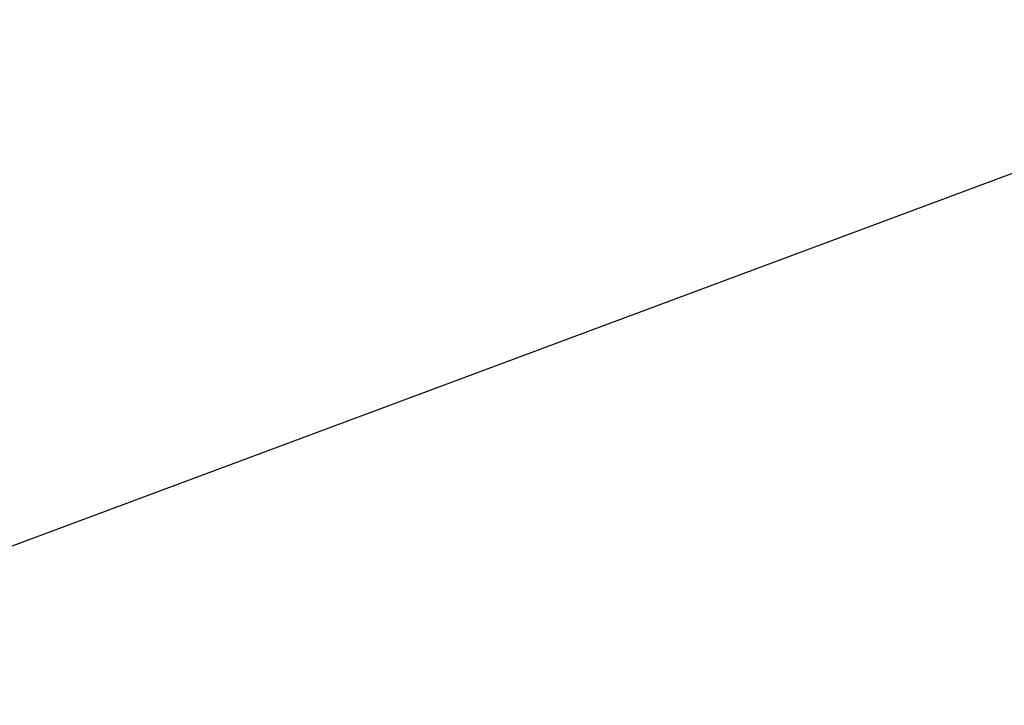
# Model space of a CAD drawing. Header units: metres. Extents: x 132493 to 134960, y 502695 to 503907.
# Tile 90 of 144: x 133449 to 133491, y 503186 to 503216. Entities that reach past the tile are written whole.
import ezdxf

# ---------------------------------------------------------------- set-up
doc = ezdxf.new("R2010")
doc.units = ezdxf.units.M
doc.layers.get('Defpoints').update_dxf_attribs({"color": 3})
doc.layers.add('ARC-hoev-fietsstrook-plateau-drempel-afalt rood', color=241, linetype='Continuous', lineweight=18, plot=False)

msp = doc.modelspace()

# ---------------------------------------------------------------- hatches: boundary and pattern name
at = {"layer": 'ARC-hoev-fietsstrook-plateau-drempel-afalt rood', "transparency": 33554661}
h = msp.add_hatch(color=256, dxfattribs=at)
h.dxf.hatch_style = 1
edge = h.paths.add_edge_path()
edge.add_arc((133874.079, 501859.396), 1383.653, 110.68572, 112.277434, ccw=False)
edge.add_line((133385.315, 503153.847), (133406.696, 503161.006))
edge.add_arc((133489.13, 502892.32), 281.047, 102.48984, 107.05624, ccw=False)
edge.add_line((133428.349, 503166.716), (133432.18, 503167.527))
edge.add_line((133432.18, 503167.527), (133439.183, 503168.86))
edge.add_line((133439.183, 503168.86), (133446.218, 503170.006))
edge.add_arc((133414.332, 503395.294), 227.533, 278.05566, 282.34516)
edge.add_arc((133422.535, 503358.124), 189.469, 282.32525, 289.11522)
edge.add_arc((133363.303, 503510.007), 352.429, 290.1279, 293.96663)
edge.add_line((133506.461, 503187.964), (133507.127, 503186.345))
edge.add_arc((133377.355, 503474.973), 316.46, 290.03506, 294.20939, ccw=False)
edge.add_arc((133420.788, 503364.702), 198.005, 281.84155, 289.15929, ccw=False)
edge.add_arc((133416.249, 503383.365), 217.203, 277.99753, 282.00328, ccw=False)
edge.add_line((133446.469, 503168.274), (133436.316, 503166.557))
edge.add_line((133436.316, 503166.557), (133426.238, 503164.449))
edge.add_arc((133485.82, 502904.748), 266.448, 102.92151, 107.35008)
edge.add_line((133406.362, 503159.073), (133385.922, 503152.206))
edge.add_arc((133874.079, 501859.396), 1381.903, 110.686214, 112.277351)
edge.add_line((133350.212, 503138.153), (133349.547, 503139.772))

# ---------------------------------------------------------------- linework, layer by layer
at = {"layer": 'Defpoints', "elevation": -7055.85, "flags": 128}
msp.add_lwpolyline([(133328.95, 503148.747), (133508.688, 503215.691), (133536.994, 503139.691), (133357.256, 503072.747)], close=True, dxfattribs=at)

doc.saveas('drawing.dxf')
